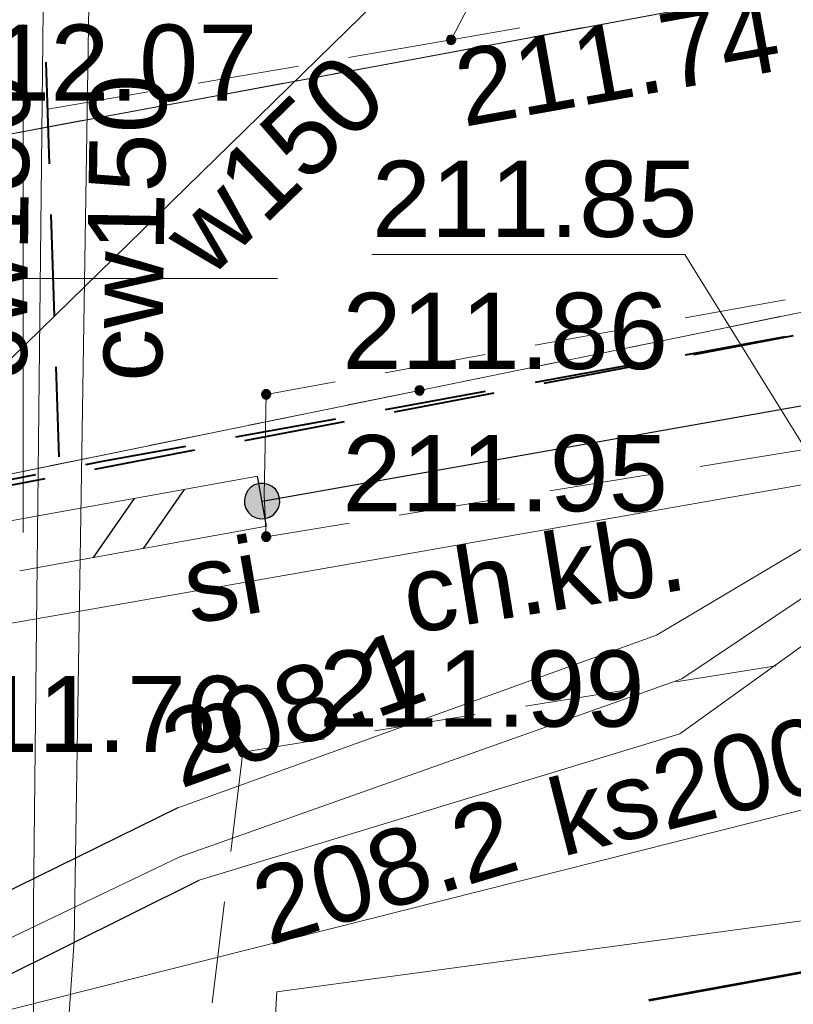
# Model space of a CAD drawing. Header units: metres. Extents: x 7419414 to 7419803, y 5549484 to 5549731.
# Tile 91 of 102: x 7419599.96 to 7419607.58, y 5549642.86 to 5549652.55. Entities that reach past the tile are written whole.
import ezdxf
from ezdxf.enums import TextEntityAlignment as Align

# ---------------------------------------------------------------- set-up
doc = ezdxf.new("R2010")
doc.units = ezdxf.units.M
doc.header["$MEASUREMENT"] = 0
doc.layers.get('0').update_dxf_attribs({"color": 250})
for name, color, linetype, lineweight in [('EGBA', 7, 'Continuous', 53), ('EGDE', 7, 'Continuous', 13), ('EGUG', 96, 'Continuous', 13), ('GUPPRZ_O', 7, 'Continuous', 13), ('LINIE ROZGRANICZAJĄCE MPZP', 212, 'Continuous', 0), ('OTDN', 7, 'Continuous', 13), ('OTKC', 7, 'Continuous', 13), ('OTKC_O', 7, 'Continuous', 13), ('OTOO', 7, 'Continuous', 30), ('OTRS_O', 7, 'Continuous', 13), ('OTZK', 7, 'Continuous', 13), ('SUCP', 212, 'Continuous', 13), ('SUCP_O', 212, 'Continuous', 13), ('SUEP', 1, 'Continuous', 13), ('SUKP', 36, 'Continuous', 13), ('SUKP_O', 36, 'Continuous', 13), ('SULO', 7, 'Continuous', 30), ('SUSP', 7, 'Continuous', 13), ('SUSP_O', 7, 'Continuous', 13), ('sutp', 250, 'Continuous', 0), ('SUWP', 5, 'Continuous', 13), ('SUWP_O', 5, 'Continuous', 13), ('UEEPA_512', 250, 'Continuous', 0)]:
    doc.layers.add(name, color=color, linetype=linetype, lineweight=lineweight)
doc.styles.add('Arial', font='arial.ttf')

msp = doc.modelspace()

# ---------------------------------------------------------------- hatches: boundary and pattern name
at = {"linetype": 'Continuous'}
for points in [[(7419604.21, 5549652.305), (7419604.1984, 5549652.3065), (7419604.1875, 5549652.311), (7419604.1782, 5549652.3182), (7419604.171, 5549652.3275), (7419604.1665, 5549652.3384), (7419604.165, 5549652.35), (7419604.1665, 5549652.3616), (7419604.171, 5549652.3725), (7419604.1782, 5549652.3818), (7419604.1875, 5549652.389), (7419604.1984, 5549652.3935), (7419604.21, 5549652.395), (7419604.2216, 5549652.3935), (7419604.2325, 5549652.389), (7419604.2418, 5549652.3818), (7419604.249, 5549652.3725), (7419604.2535, 5549652.3616), (7419604.255, 5549652.35), (7419604.2535, 5549652.3384), (7419604.249, 5549652.3275), (7419604.2418, 5549652.3182), (7419604.2325, 5549652.311), (7419604.2216, 5549652.3065)], [(7419602.39, 5549648.815), (7419602.3784, 5549648.8165), (7419602.3675, 5549648.821), (7419602.3582, 5549648.8282), (7419602.351, 5549648.8375), (7419602.3465, 5549648.8484), (7419602.345, 5549648.86), (7419602.3465, 5549648.8716), (7419602.351, 5549648.8825), (7419602.3582, 5549648.8918), (7419602.3675, 5549648.899), (7419602.3784, 5549648.9035), (7419602.39, 5549648.905), (7419602.4016, 5549648.9035), (7419602.4125, 5549648.899), (7419602.4218, 5549648.8918), (7419602.429, 5549648.8825), (7419602.4335, 5549648.8716), (7419602.435, 5549648.86), (7419602.4335, 5549648.8484), (7419602.429, 5549648.8375), (7419602.4218, 5549648.8282), (7419602.4125, 5549648.821), (7419602.4016, 5549648.8165)], [(7419603.9, 5549648.855), (7419603.8861, 5549648.8572), (7419603.8736, 5549648.8636), (7419603.8636, 5549648.8736), (7419603.8572, 5549648.8861), (7419603.855, 5549648.9), (7419603.8572, 5549648.9139), (7419603.8636, 5549648.9265), (7419603.8736, 5549648.9364), (7419603.8861, 5549648.9428), (7419603.9, 5549648.945), (7419603.9139, 5549648.9428), (7419603.9265, 5549648.9364), (7419603.9364, 5549648.9265), (7419603.9428, 5549648.9139), (7419603.945, 5549648.9), (7419603.9428, 5549648.8861), (7419603.9364, 5549648.8736), (7419603.9265, 5549648.8636), (7419603.9139, 5549648.8572)], [(7419602.3348, 5549647.6357), (7419602.2902, 5549647.6455), (7419602.2497, 5549647.6666), (7419602.216, 5549647.6974), (7419602.1914, 5549647.736), (7419602.1777, 5549647.7795), (7419602.1757, 5549647.8252), (7419602.1855, 5549647.8698), (7419602.2066, 5549647.9103), (7419602.2374, 5549647.944), (7419602.276, 5549647.9686), (7419602.3195, 5549647.9823), (7419602.3652, 5549647.9843), (7419602.4098, 5549647.9745), (7419602.4503, 5549647.9534), (7419602.484, 5549647.9226), (7419602.5086, 5549647.884), (7419602.5223, 5549647.8405), (7419602.5243, 5549647.7948), (7419602.5145, 5549647.7502), (7419602.4934, 5549647.7097), (7419602.4626, 5549647.676), (7419602.424, 5549647.6514), (7419602.3805, 5549647.6377)], [(7419602.39, 5549647.415), (7419602.3784, 5549647.4165), (7419602.3675, 5549647.421), (7419602.3582, 5549647.4282), (7419602.351, 5549647.4375), (7419602.3465, 5549647.4484), (7419602.345, 5549647.46), (7419602.3465, 5549647.4716), (7419602.351, 5549647.4825), (7419602.3582, 5549647.4918), (7419602.3675, 5549647.499), (7419602.3784, 5549647.5035), (7419602.39, 5549647.505), (7419602.4016, 5549647.5035), (7419602.4125, 5549647.499), (7419602.4218, 5549647.4918), (7419602.429, 5549647.4825), (7419602.4335, 5549647.4716), (7419602.435, 5549647.46), (7419602.4335, 5549647.4484), (7419602.429, 5549647.4375), (7419602.4218, 5549647.4282), (7419602.4125, 5549647.421), (7419602.4016, 5549647.4165)], [(7419602.16, 5549645.295), (7419602.1484, 5549645.2965), (7419602.1375, 5549645.301), (7419602.1282, 5549645.3082), (7419602.121, 5549645.3175), (7419602.1165, 5549645.3284), (7419602.115, 5549645.34), (7419602.1165, 5549645.3516), (7419602.121, 5549645.3625), (7419602.1282, 5549645.3718), (7419602.1375, 5549645.379), (7419602.1484, 5549645.3835), (7419602.16, 5549645.385), (7419602.1716, 5549645.3835), (7419602.1825, 5549645.379), (7419602.1918, 5549645.3718), (7419602.199, 5549645.3625), (7419602.2035, 5549645.3516), (7419602.205, 5549645.34), (7419602.2035, 5549645.3284), (7419602.199, 5549645.3175), (7419602.1918, 5549645.3082), (7419602.1825, 5549645.301), (7419602.1716, 5549645.2965)]]:
    msp.add_hatch(color=0, dxfattribs=at).paths.add_polyline_path(points)

# ---------------------------------------------------------------- linework, layer by layer
at = {"color": 0, "linetype": 'Continuous'}
for p, q in [((7419602.3945, 5549647.564), (7419602.3055, 5549648.056)), ((7419601.5825, 5549647.9251), (7419601.1795, 5549647.344)), ((7419601.5825, 5549647.9251), (7419601.1795, 5549647.344)), ((7419601.0905, 5549647.836), (7419600.6875, 5549647.2549)), ((7419601.0905, 5549647.836), (7419600.6875, 5549647.2549))]:
    msp.add_line(p, q, dxfattribs=at)
at = {"color": 0, "linetype": 'Continuous', "flags": 128}
for points in [[(7419604.165, 5549652.35), (7419604.1665, 5549652.3384), (7419604.171, 5549652.3275), (7419604.1782, 5549652.3182), (7419604.1875, 5549652.311), (7419604.1984, 5549652.3065), (7419604.21, 5549652.305), (7419604.2216, 5549652.3065), (7419604.2325, 5549652.311), (7419604.2418, 5549652.3182), (7419604.249, 5549652.3275), (7419604.2535, 5549652.3384), (7419604.255, 5549652.35), (7419604.2535, 5549652.3616), (7419604.249, 5549652.3725), (7419604.2418, 5549652.3818), (7419604.2325, 5549652.389), (7419604.2216, 5549652.3935), (7419604.21, 5549652.395), (7419604.1984, 5549652.3935), (7419604.1875, 5549652.389), (7419604.1782, 5549652.3818), (7419604.171, 5549652.3725), (7419604.1665, 5549652.3616), (7419604.165, 5549652.35)], [(7419602.345, 5549648.86), (7419602.3465, 5549648.8484), (7419602.351, 5549648.8375), (7419602.3582, 5549648.8282), (7419602.3675, 5549648.821), (7419602.3784, 5549648.8165), (7419602.39, 5549648.815), (7419602.4016, 5549648.8165), (7419602.4125, 5549648.821), (7419602.4218, 5549648.8282), (7419602.429, 5549648.8375), (7419602.4335, 5549648.8484), (7419602.435, 5549648.86), (7419602.4335, 5549648.8716), (7419602.429, 5549648.8825), (7419602.4218, 5549648.8918), (7419602.4125, 5549648.899), (7419602.4016, 5549648.9035), (7419602.39, 5549648.905), (7419602.3784, 5549648.9035), (7419602.3675, 5549648.899), (7419602.3582, 5549648.8918), (7419602.351, 5549648.8825), (7419602.3465, 5549648.8716), (7419602.345, 5549648.86)], [(7419603.9, 5549648.855), (7419603.9139, 5549648.8572), (7419603.9265, 5549648.8636), (7419603.9364, 5549648.8736), (7419603.9428, 5549648.8861), (7419603.945, 5549648.9), (7419603.9428, 5549648.9139), (7419603.9364, 5549648.9265), (7419603.9265, 5549648.9364), (7419603.9139, 5549648.9428), (7419603.9, 5549648.945), (7419603.8861, 5549648.9428), (7419603.8736, 5549648.9364), (7419603.8636, 5549648.9265), (7419603.8572, 5549648.9139), (7419603.855, 5549648.9), (7419603.8572, 5549648.8861), (7419603.8636, 5549648.8736), (7419603.8736, 5549648.8636), (7419603.8861, 5549648.8572), (7419603.9, 5549648.855)], [(7419602.1777, 5549647.7795), (7419602.1914, 5549647.736), (7419602.216, 5549647.6974), (7419602.2497, 5549647.6666), (7419602.2902, 5549647.6455), (7419602.3348, 5549647.6357), (7419602.3805, 5549647.6377), (7419602.424, 5549647.6514), (7419602.4626, 5549647.676), (7419602.4934, 5549647.7097), (7419602.5145, 5549647.7502), (7419602.5243, 5549647.7948), (7419602.5223, 5549647.8405), (7419602.5086, 5549647.884), (7419602.484, 5549647.9226), (7419602.4503, 5549647.9534), (7419602.4098, 5549647.9745), (7419602.3652, 5549647.9843), (7419602.3195, 5549647.9823), (7419602.276, 5549647.9686), (7419602.2374, 5549647.944), (7419602.2066, 5549647.9103), (7419602.1855, 5549647.8698), (7419602.1757, 5549647.8252), (7419602.1777, 5549647.7795)], [(7419602.345, 5549647.46), (7419602.3465, 5549647.4484), (7419602.351, 5549647.4375), (7419602.3582, 5549647.4282), (7419602.3675, 5549647.421), (7419602.3784, 5549647.4165), (7419602.39, 5549647.415), (7419602.4016, 5549647.4165), (7419602.4125, 5549647.421), (7419602.4218, 5549647.4282), (7419602.429, 5549647.4375), (7419602.4335, 5549647.4484), (7419602.435, 5549647.46), (7419602.4335, 5549647.4716), (7419602.429, 5549647.4825), (7419602.4218, 5549647.4918), (7419602.4125, 5549647.499), (7419602.4016, 5549647.5035), (7419602.39, 5549647.505), (7419602.3784, 5549647.5035), (7419602.3675, 5549647.499), (7419602.3582, 5549647.4918), (7419602.351, 5549647.4825), (7419602.3465, 5549647.4716), (7419602.345, 5549647.46)], [(7419602.115, 5549645.34), (7419602.1165, 5549645.3284), (7419602.121, 5549645.3175), (7419602.1282, 5549645.3082), (7419602.1375, 5549645.301), (7419602.1484, 5549645.2965), (7419602.16, 5549645.295), (7419602.1716, 5549645.2965), (7419602.1825, 5549645.301), (7419602.1918, 5549645.3082), (7419602.199, 5549645.3175), (7419602.2035, 5549645.3284), (7419602.205, 5549645.34), (7419602.2035, 5549645.3516), (7419602.199, 5549645.3625), (7419602.1918, 5549645.3718), (7419602.1825, 5549645.379), (7419602.1716, 5549645.3835), (7419602.16, 5549645.385), (7419602.1484, 5549645.3835), (7419602.1375, 5549645.379), (7419602.1282, 5549645.3718), (7419602.121, 5549645.3625), (7419602.1165, 5549645.3516), (7419602.115, 5549645.34)]]:
    msp.add_lwpolyline(points, close=True, dxfattribs=at)
at = {"layer": 'EGBA', "color": 250, "linetype": 'Continuous', "lineweight": 53}
msp.add_line((7419608.1237, 5549643.255), (7419606.1563, 5549642.895), dxfattribs=at)
at = {"layer": 'EGDE', "color": 250, "linetype": 'Continuous', "lineweight": 0, "flags": 128}
msp.add_lwpolyline([(7419606.85, 5549663.64), (7419588.38, 5549660.2), (7419556.13, 5549655.93), (7419538.53, 5549652.48), (7419528.76, 5549648.51), (7419509.38, 5549641.39), (7419523.27, 5549643.29), (7419540.13, 5549643.06), (7419557.7, 5549643.96), (7419589.07, 5549649.42), (7419609.66, 5549653.24), (7419606.85, 5549663.64)], close=True, dxfattribs=at)
for points in [[(7419622.6875, 5549655.462), (7419619.81, 5549655.03), (7419609.66, 5549653.24), (7419589.07, 5549649.42), (7419557.7, 5549643.96), (7419540.13, 5549643.06), (7419523.27, 5549643.29), (7419509.38, 5549641.39), (7419462.29, 5549628.43), (7419462.45, 5549628.77), (7419446.03, 5549630.99), (7419446.66, 5549622.15), (7419435.7302, 5549501.6442)], [(7419439.3753, 5549501.4559), (7419449.43, 5549604.09), (7419450.45, 5549614.49), (7419451.3, 5549617.85), (7419452.51, 5549620.06), (7419454.77, 5549622.45), (7419458.98, 5549625.04), (7419462.38, 5549626.43), (7419462.7, 5549626.56), (7419482.9, 5549629.97), (7419487.71, 5549630.61), (7419562.5, 5549640.55), (7419590.93, 5549644.33), (7419591.23, 5549646.31), (7419603.9, 5549648.9), (7419609.52, 5549650.05), (7419619.85, 5549651.97), (7419622.3221, 5549652.3545)], [(7419622.3221, 5549652.3545), (7419619.85, 5549651.97), (7419609.52, 5549650.05), (7419603.9, 5549648.9), (7419591.23, 5549646.31), (7419590.93, 5549644.33), (7419584.48, 5549588.54), (7419614.4216, 5549585.1686)]]:
    msp.add_lwpolyline(points, dxfattribs=at)
at = {"layer": 'EGUG', "color": 96, "linetype": 'Continuous', "lineweight": 13}
for p, q in [((7419605.0185, 5549652.3789), (7419605.5101, 5549652.4701)), ((7419605.5101, 5549652.4701), (7419605.0185, 5549652.3789)), ((7419604.0353, 5549652.1965), (7419604.5269, 5549652.2877)), ((7419604.5269, 5549652.2877), (7419604.0353, 5549652.1965)), ((7419603.0521, 5549652.0141), (7419603.5437, 5549652.1053)), ((7419603.5437, 5549652.1053), (7419603.0521, 5549652.0141)), ((7419602.0689, 5549651.8316), (7419602.5605, 5549651.9228)), ((7419602.5605, 5549651.9228), (7419602.0689, 5549651.8316)), ((7419601.0856, 5549651.6492), (7419601.5772, 5549651.7404)), ((7419601.5772, 5549651.7404), (7419601.0856, 5549651.6492)), ((7419600.1024, 5549651.4668), (7419600.594, 5549651.558)), ((7419600.594, 5549651.558), (7419600.1024, 5549651.4668)), ((7419607.4448, 5549649.6254), (7419606.9549, 5549649.5251)), ((7419606.9549, 5549649.5251), (7419607.4448, 5549649.6254)), ((7419606.4651, 5549649.4249), (7419605.9752, 5549649.3246)), ((7419605.9752, 5549649.3246), (7419606.4651, 5549649.4249)), ((7419605.4854, 5549649.2244), (7419604.9955, 5549649.1242)), ((7419604.9955, 5549649.1242), (7419605.4854, 5549649.2244)), ((7419604.5057, 5549649.0239), (7419603.9, 5549648.9)), ((7419603.9, 5549648.9), (7419604.5057, 5549649.0239)), ((7419603.9, 5549648.9), (7419603.1985, 5549648.7566)), ((7419603.1985, 5549648.7566), (7419603.9, 5549648.9)), ((7419602.7086, 5549648.6565), (7419602.2188, 5549648.5563)), ((7419602.2188, 5549648.5563), (7419602.7086, 5549648.6565)), ((7419601.7289, 5549648.4562), (7419601.239, 5549648.356)), ((7419601.239, 5549648.356), (7419601.7289, 5549648.4562)), ((7419600.7492, 5549648.2559), (7419600.2593, 5549648.1558)), ((7419600.2593, 5549648.1558), (7419600.7492, 5549648.2559))]:
    msp.add_line(p, q, dxfattribs=at)
at = {"layer": 'GUPPRZ_O', "color": 250, "linetype": 'Continuous', "lineweight": 13, "flags": 128}
msp.add_lwpolyline([(7419607.89, 5549648.01), (7419606.51, 5549650.2375), (7419603.43, 5549650.2375)], dxfattribs=at)
at = {"layer": 'LINIE ROZGRANICZAJĄCE MPZP', "color": 212, "linetype": 'Continuous', "lineweight": 40}
for p, q in [((7419600.2208, 5549652.1288), (7419600.254, 5549651.1293)), ((7419600.2706, 5549650.6296), (7419600.3039, 5549649.6302)), ((7419607.5776, 5549649.4373), (7419606.5954, 5549649.2494)), ((7419600.3205, 5549649.1304), (7419600.3499, 5549648.2447)), ((7419606.1043, 5549649.1555), (7419605.1221, 5549648.9676)), ((7419604.631, 5549648.8736), (7419603.6488, 5549648.6857)), ((7419603.1577, 5549648.5918), (7419602.1755, 5549648.4039)), ((7419601.6845, 5549648.3099), (7419600.7023, 5549648.122)), ((7419600.2112, 5549648.0281), (7419599.229, 5549647.8402))]:
    msp.add_line(p, q, dxfattribs=at)
at = {"layer": 'LINIE ROZGRANICZAJĄCE MPZP', "color": 30, "linetype": 'Continuous', "lineweight": 40}
for p, q in [((7419607.4976, 5549649.4271), (7419606.5138, 5549649.2473)), ((7419606.022, 5549649.1573), (7419605.0383, 5549648.9775)), ((7419604.5464, 5549648.8876), (7419603.5627, 5549648.7078)), ((7419603.0709, 5549648.6179), (7419602.0872, 5549648.4381)), ((7419600.1216, 5549648.069), (7419599.1406, 5549647.8749))]:
    msp.add_line(p, q, dxfattribs=at)
at = {"layer": 'LINIE ROZGRANICZAJĄCE MPZP', "color": 30, "linetype": 'Continuous', "lineweight": 40, "flags": 128}
msp.add_lwpolyline([(7419601.5953, 5549648.3482), (7419600.7767, 5549648.1986), (7419600.6121, 5549648.166)], dxfattribs=at)
at = {"layer": 'OTDN', "color": 250, "linetype": 'Continuous', "lineweight": 13}
for p, q in [((7419602.3055, 5549648.056), (7419599.8755, 5549647.616)), ((7419602.3945, 5549647.564), (7419599.9645, 5549647.124))]:
    msp.add_line(p, q, dxfattribs=at)
at = {"layer": 'OTKC', "color": 250, "linetype": 'Continuous', "lineweight": 13}
for p, q in [((7419604.8875, 5549652.4687), (7419604.21, 5549652.35)), ((7419604.21, 5549652.35), (7419603.1997, 5549652.1764)), ((7419602.7069, 5549652.0917), (7419601.7214, 5549651.9223)), ((7419601.2286, 5549651.8377), (7419600.2431, 5549651.6683)), ((7419606.5134, 5549649.6126), (7419607.4972, 5549649.7921)), ((7419605.0378, 5549649.3433), (7419606.0216, 5549649.5228)), ((7419603.5622, 5549649.0739), (7419604.5459, 5549649.2535)), ((7419602.39, 5549648.86), (7419603.0703, 5549648.9842)), ((7419602.37, 5549647.87), (7419602.39, 5549648.86)), ((7419607.6482, 5549648.3101), (7419606.661, 5549648.1505)), ((7419606.1674, 5549648.0707), (7419605.1802, 5549647.9111)), ((7419602.39, 5549647.46), (7419602.37, 5549647.87)), ((7419604.6867, 5549647.8313), (7419603.6995, 5549647.6717)), ((7419603.2059, 5549647.5919), (7419602.39, 5549647.46)), ((7419606.4214, 5549646.0301), (7419607.4086, 5549646.1899)), ((7419604.9407, 5549645.7903), (7419605.9279, 5549645.9501)), ((7419603.46, 5549645.5505), (7419604.4471, 5549645.7104)), ((7419602.16, 5549645.34), (7419602.9664, 5549645.4706)), ((7419602.0409, 5549644.3627), (7419602.16, 5549645.34)), ((7419601.8595, 5549642.8737), (7419601.9805, 5549643.8663))]:
    msp.add_line(p, q, dxfattribs=at)
at = {"layer": 'OTOO', "color": 250, "linetype": 'Continuous', "lineweight": 30}
msp.add_line((7419602.35, 5549647.81), (7419613.94, 5549649.86), dxfattribs=at)
at = {"layer": 'OTZK', "color": 250, "linetype": 'Continuous', "lineweight": 13}
for p, q in [((7419604.58, 5549653.06), (7419604.21, 5549652.35)), ((7419604.21, 5549652.35), (7419604.8875, 5549652.4687))]:
    msp.add_line(p, q, dxfattribs=at)
at = {"layer": 'SUCP', "color": 212, "linetype": 'Continuous', "lineweight": 13, "flags": 128}
for points in [[(7419600.02, 5549641.29), (7419600.1, 5549641.92), (7419600.1, 5549643.85), (7419600.23, 5549655.98), (7419606.51, 5549656.97)], [(7419600.37, 5549641.19), (7419600.4, 5549642.02), (7419600.5, 5549643.48), (7419600.69, 5549655.62), (7419606.81, 5549656.56)]]:
    msp.add_lwpolyline(points, dxfattribs=at)
at = {"layer": 'SUEP', "color": 1, "linetype": 'Continuous', "lineweight": 13, "flags": 128}
for points in [[(7419586.83, 5549596.8), (7419588.33, 5549611.33), (7419590.34, 5549626.9), (7419591.38, 5549637.61), (7419591.81, 5549639.33), (7419592.78, 5549640.5), (7419601.52, 5549644.79), (7419606.23, 5549646.49), (7419608.22, 5549647.67), (7419609.73, 5549650.21), (7419610.73, 5549652.83), (7419612.31, 5549658.36), (7419612.97, 5549659.15), (7419613.88, 5549659.75), (7419617.58, 5549660.66), (7419623.3943, 5549661.4729)], [(7419588.98, 5549610.91), (7419591, 5549626.85), (7419591.98, 5549637.48), (7419592.35, 5549638.9), (7419593.13, 5549639.8), (7419601.73, 5549644.08), (7419606.46, 5549645.52), (7419608.7, 5549647.13), (7419610.29, 5549649.53), (7419611.57, 5549652.68), (7419612.93, 5549658.03), (7419613.53, 5549658.68), (7419614.3, 5549659.19), (7419617.95, 5549660.02), (7419623.3114, 5549660.7683)], [(7419621.6415, 5549646.5674), (7419618.618, 5549646.043), (7419615.879, 5549645.593), (7419611.591, 5549644.802), (7419609.992, 5549644.437), (7419610.43, 5549643.07), (7419609.702, 5549643.956), (7419602.495, 5549642.981), (7419602.395, 5549641.169), (7419602.038, 5549636.595), (7419600.764, 5549624.811), (7419600.219, 5549617.951), (7419600.18, 5549617.52), (7419598.921, 5549608.178), (7419599.019, 5549607.197), (7419598.734, 5549606.207), (7419597.714, 5549596.662), (7419598.162, 5549594.978), (7419597.731, 5549589.675), (7419596.63, 5549579.455), (7419595.548, 5549564.863), (7419595.35, 5549562.89), (7419598.06, 5549562.22), (7419598.04, 5549561.41)]]:
    msp.add_lwpolyline(points, dxfattribs=at)
at = {"layer": 'SUKP', "color": 36, "linetype": 'Continuous', "lineweight": 13, "flags": 128}
msp.add_lwpolyline([(7419595.14, 5549641.61), (7419595.72, 5549641.76), (7419609.88, 5549645.33), (7419616.75, 5549646.55), (7419617.05, 5549644.9)], dxfattribs=at)
at = {"layer": 'SULO', "color": 250, "linetype": 'Continuous', "lineweight": 30}
for p, q in [((7419601.52, 5549644.79), (7419592.78, 5549640.5)), ((7419593.13, 5549639.8), (7419601.73, 5549644.08))]:
    msp.add_line(p, q, dxfattribs=at)
at = {"layer": 'SUSP', "color": 250, "linetype": 'Continuous', "lineweight": 13}
msp.add_line((7419598.64, 5549646.39), (7419607.89, 5549648.01), dxfattribs=at)
at = {"layer": 'sutp', "color": 30, "linetype": 'Continuous', "lineweight": 13, "flags": 128}
msp.add_lwpolyline([(7419623.3543, 5549661.1327), (7419617.48, 5549660.33), (7419614.14, 5549659.5), (7419612.59, 5549658.16), (7419611.21, 5549652.74), (7419610.01, 5549649.76), (7419608.52, 5549647.43), (7419606.48, 5549646.06), (7419601.54, 5549644.31), (7419593.02, 5549640.23), (7419592.05, 5549638.95), (7419590.7, 5549626.86), (7419588.77, 5549611.69), (7419587.23, 5549597.13), (7419586.7, 5549592.96), (7419586.37, 5549587.83), (7419586.93, 5549585.99), (7419589.09, 5549584.51), (7419595.52, 5549580.73), (7419599.16, 5549578.09), (7419600.51, 5549575.14), (7419599.84, 5549572.01), (7419592.98, 5549565.91), (7419591.77, 5549565.02)], dxfattribs=at)
at = {"layer": 'SUWP', "color": 5, "linetype": 'Continuous', "lineweight": 13, "flags": 128}
msp.add_lwpolyline([(7419603.47, 5549652.72), (7419599.31, 5549648.66), (7419599, 5549648.6), (7419598.93, 5549648.37)], dxfattribs=at)
at = {"layer": 'UEEPA_512', "color": 250, "linetype": 'Continuous', "lineweight": 0}
for p, q in [((7419600, 5549652.5), (7419600, 5549647.5)), ((7419600, 5549652.5), (7419600, 5549647.5)), ((7419597.5, 5549650), (7419600, 5549650)), ((7419600, 5549650), (7419602.5, 5549650))]:
    msp.add_line(p, q, dxfattribs=at)

# ---------------------------------------------------------------- texts
at = {"layer": 'GUPPRZ_O', "color": 250, "linetype": 'Continuous', "lineweight": 0, "style": 'Arial'}
msp.add_text('211.85', height=0.75, dxfattribs=at).set_placement((7419603.43, 5549650.41))
at = {"layer": 'GUPPRZ_O', "color": 1, "linetype": 'Continuous', "lineweight": 0, "style": 'Arial'}
for s, rotation, p in [('208.1', 19.84601, (7419601.5461, 5549644.9761)), ('208.2', 16.932, (7419602.411, 5549643.431))]:
    msp.add_text(s, height=0.75, rotation=rotation, dxfattribs=at).set_placement(p)
at = {"layer": 'OTKC_O', "color": 250, "linetype": 'Continuous', "lineweight": 0, "style": 'Arial'}
msp.add_text('ch.kb.', height=0.75, rotation=9.19801, dxfattribs=at).set_placement((7419603.8, 5549646.5))
at = {"layer": 'OTRS_O', "color": 250, "linetype": 'Continuous', "lineweight": 0, "style": 'Arial'}
msp.add_text('211.74', height=0.75, rotation=10.1438, dxfattribs=at).set_placement((7419604.3334, 5549651.492))
for s, p in [('212.07', (7419599.1, 5549651.75)), ('211.86', (7419603.14, 5549649.11)), ('211.95', (7419603.14, 5549647.71)), ('211.99', (7419602.91, 5549645.59)), ('211.76', (7419598.98, 5549645.34))]:
    msp.add_text(s, height=0.75, dxfattribs=at).set_placement(p)
at = {"layer": 'SUCP_O', "color": 212, "linetype": 'Continuous', "lineweight": 0, "style": 'Arial'}
for rotation, p in [(89.38597, (7419600.0487, 5549650.5005)), (89.10333, (7419601.3862, 5549650.4932))]:
    msp.add_text('cw150', height=0.75, rotation=rotation, dxfattribs=at).set_placement(p, align=Align.CENTER)
at = {"layer": 'SUKP_O', "color": 36, "linetype": 'Continuous', "lineweight": 0, "style": 'Arial'}
msp.add_text('ks200', height=0.75, rotation=14.15044, dxfattribs=at).set_placement((7419606.652, 5549644.649), align=Align.CENTER)
at = {"layer": 'SUSP_O', "color": 250, "linetype": 'Continuous', "lineweight": 0, "style": 'Arial'}
msp.add_text('si', height=0.75, rotation=9.93401, dxfattribs=at).set_placement((7419602.0239, 5549646.6622), align=Align.CENTER)
at = {"layer": 'SUWP_O', "color": 5, "linetype": 'Continuous', "lineweight": 0, "style": 'Arial'}
msp.add_text('w150', height=0.75, rotation=44.303, dxfattribs=at).set_placement((7419602.7252, 5549650.8598), align=Align.CENTER)

doc.saveas('drawing.dxf')
